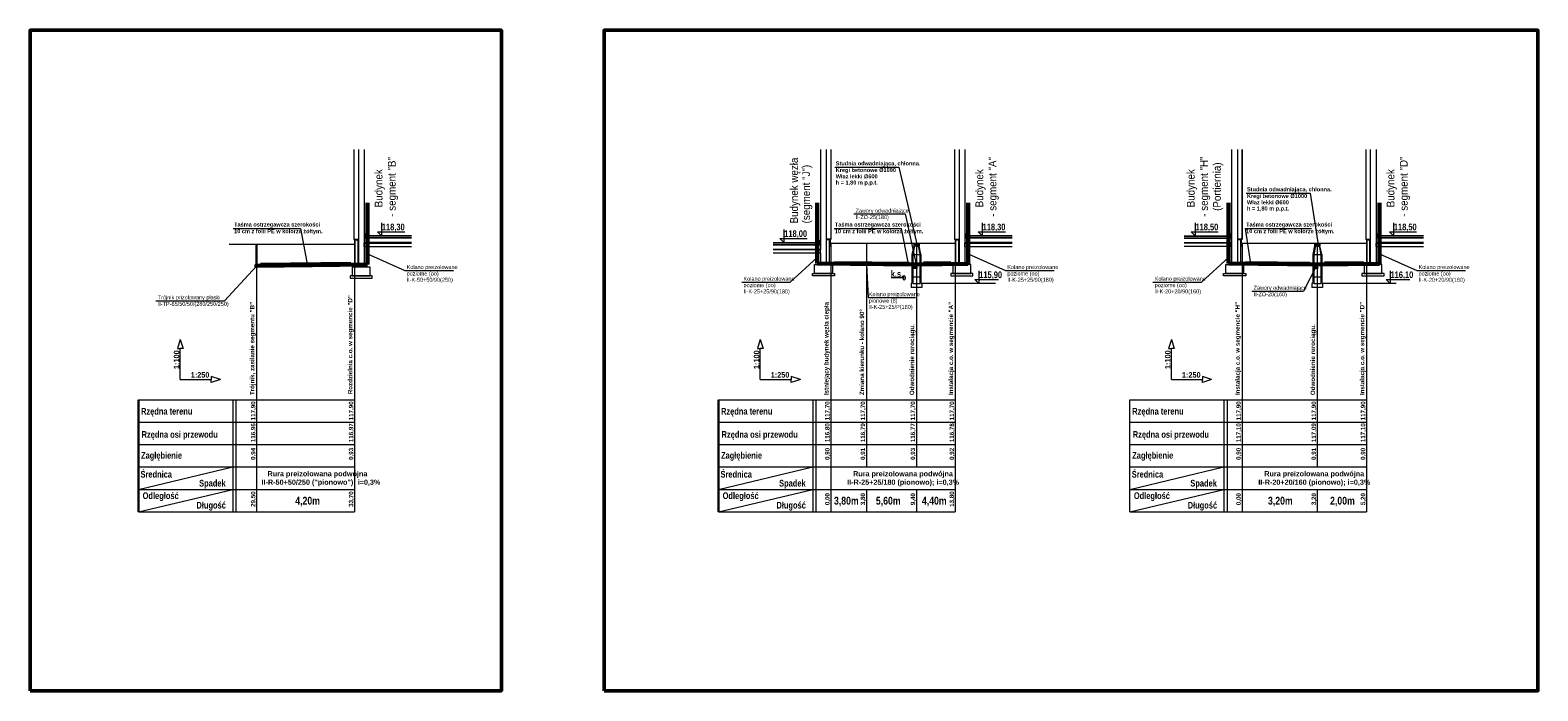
# Model space of a CAD drawing. Header units: millimetres. Extents: x -13172 to 86547, y 20 to 116183.
# Tile 30 of 52: x -4487 to 2295, y 57220 to 60190. Entities that reach past the tile are written whole.
import ezdxf
from ezdxf.enums import TextEntityAlignment as Align

# ---------------------------------------------------------------- set-up
doc = ezdxf.new("R2010")
doc.units = ezdxf.units.MM
doc.header["$LTSCALE"] = 0.7
doc.layers.add('________________nie_druk', color=3, linetype='Continuous', lineweight=50, plot=False)
for name, color, linetype, lineweight in [('____________co_odnośniki', 7, 'Continuous', 15), ('____________co_rury_zasilanie', 1, 'Continuous', 60), ('____________co_urządzenia', 1, 'Continuous', 30), ('____________gaz_odnośniki', 7, 'Continuous', 15), ('____________gaz_opisy', 7, 'Continuous', 30), ('____________gaz_rury', 42, 'Continuous', 60), ('____________kan_s_rury', 36, 'Continuous', 60), ('ETYKIETY_PRZEWODOW', 7, 'Continuous', 18)]:
    doc.layers.add(name, color=color, linetype=linetype, lineweight=lineweight)
doc.layers.add('ARMATURA', color=7, linetype='Continuous')
doc.styles.add('arial', font='arial.ttf', dxfattribs={"width": 0.9})
doc.styles.add('Ariel', font='arialbd.ttf', dxfattribs={"width": 0.8})

# ---------------------------------------------------------------- blocks, each defined once
blk = doc.blocks.new('ss')
at = {"layer": '____________co_urządzenia', "color": 7, "lineweight": 20}
blk.add_circle((-17.7, -13.4), 10, dxfattribs=at)

msp = doc.modelspace()

# ---------------------------------------------------------------- linework, layer by layer
at = {"layer": '________________nie_druk'}
for points in [[(-4486.801, 57220.135), (-2367.085, 57220.135), (-2367.085, 60190.135), (-4486.801, 60190.135)], [(-1905.492, 57220.135), (2294.508, 57220.135), (2294.508, 60190.135), (-1905.492, 60190.135)]]:
    msp.add_lwpolyline(points, close=True, dxfattribs=at)
at = {"layer": '____________co_odnośniki'}
for p, q in [((-3027.619, 59231.115), (-3027.619, 58024.83)), ((-885.604, 59231.115), (-885.604, 58024.83)), ((-725.604, 59231.115), (-725.604, 58226.43)), ((-500.604, 59231.115), (-500.604, 58226.43)), ((-325.604, 59231.115), (-325.604, 58024.83)), ((964.013, 59231.115), (964.013, 58024.83)), ((1302.329, 59231.115), (1302.329, 58226.43)), ((1524.013, 59231.115), (1524.013, 58024.83)), ((-3468.112, 59129.541), (-3468.112, 58024.83)), ((-3811.764, 58800.177), (-3824.67, 58759.335)), ((-3811.764, 58800.177), (-3798.858, 58759.335)), ((-1203.118, 58800.177), (-1216.024, 58759.335)), ((-1203.118, 58800.177), (-1190.212, 58759.335)), ((646.5, 58800.177), (633.594, 58759.335)), ((646.5, 58800.177), (659.406, 58759.335)), ((-3824.67, 58759.335), (-3811.764, 58759.335)), ((-3811.764, 58619.611), (-3811.764, 58759.335)), ((-3798.858, 58759.335), (-3811.764, 58759.335)), ((-1216.024, 58759.335), (-1203.118, 58759.335)), ((-1203.118, 58619.611), (-1203.118, 58759.335)), ((-1190.212, 58759.335), (-1203.118, 58759.335)), ((633.594, 58759.335), (646.5, 58759.335)), ((646.5, 58619.611), (646.5, 58759.335)), ((659.406, 58759.335), (646.5, 58759.335)), ((-3811.764, 58619.611), (-3672.04, 58619.611)), ((-3631.197, 58619.611), (-3672.04, 58632.517)), ((-3672.04, 58632.517), (-3672.04, 58619.611)), ((-3631.197, 58619.611), (-3672.04, 58606.705)), ((-3672.04, 58606.705), (-3672.04, 58619.611)), ((-1203.118, 58619.611), (-1063.394, 58619.611)), ((-1022.552, 58619.611), (-1063.394, 58632.517)), ((-1063.394, 58632.517), (-1063.394, 58619.611)), ((-1022.552, 58619.611), (-1063.394, 58606.705)), ((-1063.394, 58606.705), (-1063.394, 58619.611)), ((646.5, 58619.611), (786.224, 58619.611)), ((827.066, 58619.611), (786.224, 58632.517)), ((786.224, 58632.517), (786.224, 58619.611)), ((827.066, 58619.611), (786.224, 58606.705)), ((786.224, 58606.705), (786.224, 58619.611)), ((-3998.766, 58528.83), (-3027.619, 58528.83)), ((-3575.462, 58528.83), (-3575.462, 58024.83)), ((-3561.486, 58528.83), (-3561.486, 58024.83)), ((-1390.12, 58528.83), (-325.604, 58528.83)), ((-966.816, 58528.83), (-966.816, 58024.83)), ((-952.84, 58528.83), (-952.84, 58024.83)), ((459.498, 58024.83), (459.498, 58528.83)), ((459.498, 58528.83), (1524.013, 58528.83)), ((882.801, 58528.83), (882.801, 58024.83)), ((896.777, 58528.83), (896.777, 58024.83)), ((-3998.766, 58428.03), (-3027.619, 58428.03)), ((-1390.12, 58428.03), (-325.604, 58428.03)), ((459.498, 58428.03), (1524.013, 58428.03)), ((-3998.766, 58327.23), (-3027.619, 58327.23)), ((-1390.12, 58327.23), (-325.604, 58327.23)), ((459.498, 58327.23), (1524.013, 58327.23)), ((-3998.766, 58125.63), (-3575.462, 58226.43)), ((-3998.766, 58226.43), (-3027.619, 58226.43)), ((-1390.12, 58125.63), (-966.816, 58226.43)), ((-1390.12, 58226.43), (-325.604, 58226.43)), ((459.498, 58125.63), (882.801, 58226.43)), ((459.498, 58226.43), (1524.013, 58226.43)), ((-3998.766, 58024.83), (-3575.462, 58125.63)), ((-3998.766, 58125.63), (-3027.619, 58125.63)), ((-1390.12, 58024.83), (-966.816, 58125.63)), ((-1390.12, 58125.63), (-325.604, 58125.63)), ((-725.604, 58125.63), (-725.604, 58024.83)), ((-500.604, 58125.63), (-500.604, 58024.83)), ((459.498, 58024.83), (882.801, 58125.63)), ((459.498, 58125.63), (1524.013, 58125.63)), ((1302.329, 58125.63), (1302.329, 58024.83)), ((-3998.766, 58024.83), (-3027.619, 58024.83)), ((-1390.12, 58024.83), (-325.604, 58024.83)), ((459.498, 58024.83), (1524.013, 58024.83))]:
    msp.add_line(p, q, dxfattribs=at)
at = {"layer": '____________co_rury_zasilanie'}
for p, q in [((-2969.6, 59136.05), (-2969.6, 59414.627)), ((-947.124, 59141.115), (-947.124, 59414.627)), ((-267.585, 59138.969), (-267.585, 59414.627)), ((902.494, 59141.115), (902.494, 59414.627)), ((1582.033, 59139.908), (1582.033, 59414.627)), ((-2969.6, 59136.05), (-3466.612, 59131.056)), ((-947.124, 59141.115), (-500.604, 59136.628)), ((-505.259, 59136.674), (-505.259, 59117.229)), ((-267.585, 59138.969), (-500.604, 59136.628)), ((902.494, 59141.115), (1302.329, 59137.097)), ((1297.674, 59136.674), (1297.674, 59117.229)), ((1582.033, 59139.908), (1302.329, 59137.097))]:
    msp.add_line(p, q, dxfattribs=at)
msp.add_circle((-3468.112, 59131.041), 1.5, dxfattribs=at)
at = {"layer": '____________co_urządzenia', "color": 7, "lineweight": 20}
for p, q in [((-512.704, 59221.115), (-520.604, 59181.615)), ((-508.704, 59221.115), (-516.604, 59181.615)), ((-512.704, 59221.115), (-488.504, 59221.115)), ((-512.604, 59231.115), (-512.604, 59221.115)), ((-512.604, 59226.115), (-488.604, 59226.115)), ((-510.604, 59231.115), (-510.604, 59221.115)), ((-492.504, 59221.115), (-484.604, 59181.615)), ((-490.604, 59231.115), (-490.604, 59221.115)), ((-488.604, 59231.115), (-488.604, 59221.115)), ((-480.604, 59181.615), (-488.504, 59221.115)), ((1290.229, 59221.115), (1282.329, 59181.615)), ((1294.229, 59221.115), (1286.329, 59181.615)), ((1290.229, 59221.115), (1314.429, 59221.115)), ((1290.329, 59231.115), (1290.329, 59221.115)), ((1290.329, 59226.115), (1314.329, 59226.115)), ((1292.329, 59231.115), (1292.329, 59221.115)), ((1310.429, 59221.115), (1318.329, 59181.615)), ((1312.329, 59231.115), (1312.329, 59221.115)), ((1314.329, 59231.115), (1314.329, 59221.115)), ((1322.329, 59181.615), (1314.429, 59221.115)), ((-520.604, 59181.615), (-480.604, 59181.615)), ((-520.604, 59181.615), (-520.604, 59051.115)), ((-516.604, 59181.615), (-516.604, 59051.115)), ((-484.604, 59181.615), (-484.604, 59051.115)), ((-480.604, 59181.615), (-480.604, 59051.115)), ((1282.329, 59181.615), (1322.329, 59181.615)), ((1282.329, 59181.615), (1282.329, 59051.115)), ((1286.329, 59181.615), (1286.329, 59051.115)), ((1318.329, 59181.615), (1318.329, 59051.115)), ((1322.329, 59181.615), (1322.329, 59051.115)), ((-520.604, 59131.615), (-480.604, 59131.615)), ((-520.604, 59081.615), (-480.604, 59081.615)), ((1282.329, 59131.615), (1322.329, 59131.615)), ((1282.329, 59081.615), (1322.329, 59081.615)), ((-524.301, 59051.115), (-524.301, 59033.893)), ((-520.604, 59051.115), (-524.301, 59051.115)), ((-476.908, 59033.893), (-524.301, 59033.893)), ((-516.604, 59051.115), (-484.604, 59051.115)), ((-480.604, 59051.115), (-476.908, 59051.115)), ((-476.908, 59051.115), (-476.908, 59033.893)), ((1278.632, 59051.115), (1278.632, 59033.893)), ((1282.329, 59051.115), (1278.632, 59051.115)), ((1326.025, 59033.893), (1278.632, 59033.893)), ((1286.329, 59051.115), (1318.329, 59051.115)), ((1322.329, 59051.115), (1326.025, 59051.115)), ((1326.025, 59051.115), (1326.025, 59033.893))]:
    msp.add_line(p, q, dxfattribs=at)
at = {"layer": '____________gaz_odnośniki'}
for p, q in [((-3031.119, 59654.4), (-3031.119, 59401.115)), ((-3030.619, 59654.4), (-3030.619, 59401.115)), ((-3010.619, 59654.4), (-3010.619, 59125.339)), ((-2984.119, 59654.4), (-2984.119, 59188.115)), ((-932.604, 59654.4), (-932.604, 59203.115)), ((-906.104, 59654.4), (-906.104, 59136.115)), ((-886.104, 59654.4), (-886.104, 59401.115)), ((-885.604, 59654.4), (-885.604, 59401.115)), ((-329.104, 59654.4), (-329.104, 59401.115)), ((-328.604, 59654.4), (-328.604, 59401.115)), ((-308.604, 59654.4), (-308.604, 59136.115)), ((-282.104, 59654.4), (-282.104, 59188.115)), ((917.013, 59654.4), (917.013, 59188.115)), ((943.513, 59654.4), (943.513, 59136.115)), ((963.513, 59654.4), (963.513, 59401.115)), ((964.013, 59654.4), (964.013, 59401.115)), ((1520.513, 59654.4), (1520.513, 59401.115)), ((1521.013, 59654.4), (1521.013, 59401.115)), ((1541.013, 59654.4), (1541.013, 59136.115)), ((1567.513, 59654.4), (1567.513, 59188.115)), ((-867.101, 59574.012), (-579.774, 59574.012)), ((-579.774, 59574.012), (-495.077, 59216.212)), ((982.517, 59457.301), (1269.843, 59457.301)), ((1269.843, 59457.301), (1307.856, 59216.212)), ((-3031.119, 59401.161), (-3031.119, 59249.809)), ((-3030.619, 59401.161), (-3030.619, 59250.115)), ((-886.104, 59401.161), (-886.104, 59250.115)), ((-885.604, 59401.161), (-885.604, 59249.809)), ((-329.104, 59401.161), (-329.104, 59249.809)), ((-328.604, 59401.161), (-328.604, 59250.115)), ((963.513, 59401.161), (963.513, 59250.115)), ((964.013, 59401.161), (964.013, 59249.809)), ((1520.513, 59401.161), (1520.513, 59249.809)), ((1521.013, 59401.161), (1521.013, 59250.115)), ((-3573.032, 59299.148), (-3271.184, 59299.148)), ((-3271.184, 59299.148), (-3241.715, 59147.021)), ((-2924.36, 59283.524), (-2906.951, 59266.115)), ((-2924.36, 59283.524), (-2802.229, 59283.524)), ((-2906.951, 59323.409), (-2906.951, 59266.115)), ((-1097.086, 59293.409), (-1097.086, 59236.115)), ((-871.017, 59299.148), (-569.169, 59299.148)), ((-569.169, 59299.148), (-539.701, 59147.021)), ((-222.345, 59283.524), (-204.936, 59266.115)), ((-222.345, 59283.524), (-100.214, 59283.524)), ((-204.936, 59323.409), (-204.936, 59266.115)), ((735.122, 59283.524), (857.254, 59283.524)), ((735.122, 59283.524), (752.532, 59266.115)), ((752.532, 59323.409), (752.532, 59266.115)), ((978.6, 59299.148), (1275.842, 59299.148)), ((978.6, 59299.148), (1000.792, 59150.128)), ((1627.272, 59283.524), (1644.682, 59266.115)), ((1627.272, 59283.524), (1749.404, 59283.524)), ((1644.682, 59323.409), (1644.682, 59266.115)), ((-3027.619, 59226.115), (-3591.119, 59226.115)), ((-3030.619, 59250.115), (-3010.619, 59250.115)), ((-3025.119, 59248.115), (-3012.119, 59248.115)), ((-3025.119, 59128.339), (-3025.119, 59248.115)), ((-3012.119, 59128.339), (-3012.119, 59248.115)), ((-2984.119, 59233.115), (-2771.477, 59233.115)), ((-2984.119, 59218.115), (-2984.119, 59233.115)), ((-2984.119, 59218.115), (-2771.477, 59218.115)), ((-2771.477, 59266.115), (-2983.119, 59266.115)), ((-2983.119, 59264.115), (-2983.119, 59266.115)), ((-2983.119, 59264.115), (-2981.119, 59264.115)), ((-2771.477, 59255.115), (-2983.119, 59255.115)), ((-2771.477, 59235.115), (-2983.119, 59235.115)), ((-2771.477, 59264.115), (-2981.119, 59264.115)), ((-2981.119, 59264.115), (-2981.119, 59257.115)), ((-2771.477, 59257.115), (-2981.119, 59257.115)), ((-1145.247, 59236.115), (-933.604, 59236.115)), ((-1145.247, 59234.115), (-935.604, 59234.115)), ((-1145.247, 59227.115), (-935.604, 59227.115)), ((-1145.247, 59225.115), (-933.604, 59225.115)), ((-1145.247, 59205.115), (-933.604, 59205.115)), ((-932.604, 59203.115), (-1145.247, 59203.115)), ((-1114.495, 59253.524), (-992.364, 59253.524)), ((-1114.495, 59253.524), (-1097.086, 59236.115)), ((-935.604, 59234.115), (-935.604, 59227.115)), ((-933.604, 59234.115), (-935.604, 59234.115)), ((-933.604, 59234.115), (-933.604, 59236.115)), ((-932.604, 59188.115), (-932.604, 59203.115)), ((-886.104, 59250.115), (-906.104, 59250.115)), ((-904.604, 59136.115), (-904.604, 59248.115)), ((-891.604, 59248.115), (-904.604, 59248.115)), ((-891.604, 59139.115), (-891.604, 59248.115)), ((-325.604, 59231.115), (-889.104, 59231.115)), ((-325.604, 59231.115), (-889.104, 59231.115)), ((-512.604, 59231.115), (-488.604, 59231.115)), ((-328.604, 59250.115), (-308.604, 59250.115)), ((-323.104, 59248.115), (-310.104, 59248.115)), ((-323.104, 59139.115), (-323.104, 59248.115)), ((-310.104, 59136.115), (-310.104, 59248.115)), ((-282.104, 59233.115), (-69.462, 59233.115)), ((-282.104, 59218.115), (-282.104, 59233.115)), ((-282.104, 59218.115), (-69.462, 59218.115)), ((-69.462, 59266.115), (-281.104, 59266.115)), ((-281.104, 59264.115), (-281.104, 59266.115)), ((-281.104, 59264.115), (-279.104, 59264.115)), ((-69.462, 59255.115), (-281.104, 59255.115)), ((-69.462, 59235.115), (-281.104, 59235.115)), ((-69.462, 59264.115), (-279.104, 59264.115)), ((-279.104, 59264.115), (-279.104, 59257.115)), ((-69.462, 59257.115), (-279.104, 59257.115)), ((704.371, 59266.115), (916.013, 59266.115)), ((704.371, 59264.115), (914.013, 59264.115)), ((704.371, 59257.115), (914.013, 59257.115)), ((704.371, 59255.115), (916.013, 59255.115)), ((704.371, 59235.115), (916.013, 59235.115)), ((917.013, 59233.115), (704.371, 59233.115)), ((917.013, 59218.115), (704.371, 59218.115)), ((914.013, 59264.115), (914.013, 59257.115)), ((916.013, 59264.115), (914.013, 59264.115)), ((916.013, 59264.115), (916.013, 59266.115)), ((917.013, 59218.115), (917.013, 59233.115)), ((963.513, 59250.115), (943.513, 59250.115)), ((945.013, 59136.115), (945.013, 59248.115)), ((958.013, 59248.115), (945.013, 59248.115)), ((958.013, 59139.115), (958.013, 59248.115)), ((1524.013, 59231.115), (960.513, 59231.115)), ((1524.013, 59231.115), (960.513, 59231.115)), ((1290.329, 59231.115), (1314.329, 59231.115)), ((1521.013, 59250.115), (1541.013, 59250.115)), ((1526.513, 59248.115), (1539.513, 59248.115)), ((1526.513, 59139.115), (1526.513, 59248.115)), ((1539.513, 59136.115), (1539.513, 59248.115)), ((1567.513, 59233.115), (1780.156, 59233.115)), ((1567.513, 59218.115), (1567.513, 59233.115)), ((1567.513, 59218.115), (1780.156, 59218.115)), ((1780.156, 59266.115), (1568.513, 59266.115)), ((1568.513, 59264.115), (1568.513, 59266.115)), ((1568.513, 59264.115), (1570.513, 59264.115)), ((1780.156, 59255.115), (1568.513, 59255.115)), ((1780.156, 59235.115), (1568.513, 59235.115)), ((1780.156, 59264.115), (1570.513, 59264.115)), ((1570.513, 59264.115), (1570.513, 59257.115)), ((1780.156, 59257.115), (1570.513, 59257.115)), ((-2984.119, 59188.115), (-2984.119, 59125.339)), ((-932.604, 59188.115), (-1145.247, 59188.115)), ((-932.604, 59188.115), (-932.604, 59136.115)), ((-891.604, 59139.115), (-904.604, 59139.115)), ((-323.104, 59139.115), (-310.104, 59139.115)), ((-282.104, 59188.115), (-282.104, 59136.115)), ((917.013, 59188.115), (917.013, 59136.115)), ((958.013, 59139.115), (945.013, 59139.115)), ((1526.513, 59139.115), (1539.513, 59139.115)), ((1567.513, 59188.115), (1567.513, 59136.115)), ((-3025.119, 59128.339), (-3012.119, 59128.339)), ((-555.604, 59076.589), (-614.841, 59076.589)), ((-237.431, 59068.524), (-131.409, 59068.524)), ((-237.431, 59068.524), (-220.022, 59051.115)), ((-220.022, 59108.409), (-220.022, 59051.115)), ((1612.187, 59068.524), (1718.209, 59068.524)), ((1612.187, 59068.524), (1629.596, 59051.115)), ((1629.596, 59108.409), (1629.596, 59051.115)), ((-145.225, 59051.115), (-476.908, 59051.115)), ((1657.708, 59051.115), (1326.025, 59051.115))]:
    msp.add_line(p, q, dxfattribs=at)
for points in [[(-2983.819, 59266.415), (-2981.819, 59266.415), (-2981.819, 59275.415, 0.41421356), (-2982.819, 59276.415), (-2983.819, 59276.415)], [(-281.804, 59266.415), (-279.804, 59266.415), (-279.804, 59275.415, 0.41421356), (-280.804, 59276.415), (-281.804, 59276.415)], [(916.713, 59266.415), (914.713, 59266.415), (914.713, 59275.415, -0.41421356), (915.713, 59276.415), (916.713, 59276.415)], [(1567.813, 59266.415), (1569.813, 59266.415), (1569.813, 59275.415, 0.41421356), (1568.813, 59276.415), (1567.813, 59276.415)], [(-932.904, 59236.415), (-934.904, 59236.415), (-934.904, 59245.415, -0.41421356), (-933.904, 59246.415), (-932.904, 59246.415)]]:
    msp.add_lwpolyline(points, format="xyb", close=True, dxfattribs=at)
for points in [[(-3027.619, 59233.615), (-3026.619, 59233.615), (-3026.619, 59248.615), (-3027.619, 59248.615)], [(-3027.619, 59218.115), (-3026.619, 59218.115), (-3026.619, 59233.115), (-3027.619, 59233.115)], [(-889.104, 59233.615), (-890.104, 59233.615), (-890.104, 59248.615), (-889.104, 59248.615)], [(-889.104, 59218.115), (-890.104, 59218.115), (-890.104, 59233.115), (-889.104, 59233.115)], [(-325.604, 59233.615), (-324.604, 59233.615), (-324.604, 59248.615), (-325.604, 59248.615)], [(-325.604, 59218.115), (-324.604, 59218.115), (-324.604, 59233.115), (-325.604, 59233.115)], [(960.513, 59233.615), (959.513, 59233.615), (959.513, 59248.615), (960.513, 59248.615)], [(960.513, 59218.115), (959.513, 59218.115), (959.513, 59233.115), (960.513, 59233.115)], [(1524.013, 59233.615), (1525.013, 59233.615), (1525.013, 59248.615), (1524.013, 59248.615)], [(1524.013, 59218.115), (1525.013, 59218.115), (1525.013, 59233.115), (1524.013, 59233.115)], [(-878.604, 59096.115), (-958.604, 59096.115), (-958.604, 59136.115), (-878.604, 59136.115)], [(-336.104, 59096.115), (-256.104, 59096.115), (-256.104, 59136.115), (-336.104, 59136.115)], [(971.013, 59096.115), (891.013, 59096.115), (891.013, 59136.115), (971.013, 59136.115)], [(1513.513, 59096.115), (1593.513, 59096.115), (1593.513, 59136.115), (1513.513, 59136.115)], [(-3048.119, 59075.339), (-2948.119, 59075.339), (-2948.119, 59085.339), (-3048.119, 59085.339)], [(-3038.119, 59085.339), (-2958.119, 59085.339), (-2958.119, 59125.339), (-3038.119, 59125.339)], [(-868.604, 59086.115), (-968.604, 59086.115), (-968.604, 59096.115), (-868.604, 59096.115)], [(-346.104, 59086.115), (-246.104, 59086.115), (-246.104, 59096.115), (-346.104, 59096.115)], [(981.013, 59086.115), (881.013, 59086.115), (881.013, 59096.115), (981.013, 59096.115)], [(1503.513, 59086.115), (1603.513, 59086.115), (1603.513, 59096.115), (1503.513, 59096.115)]]:
    msp.add_lwpolyline(points, close=True, dxfattribs=at)
at = {"layer": '____________gaz_opisy'}
for p, q in [((-3468.112, 59226.115), (-3468.112, 59132.541)), ((-3998.766, 58024.83), (-3998.766, 58528.83)), ((-1390.12, 58024.83), (-1390.12, 58528.83))]:
    msp.add_line(p, q, dxfattribs=at)
at = {"layer": '____________gaz_rury', "color": 7, "lineweight": 15}
for p, q in [((-3044.715, 59145.296), (-3450.427, 59141.219)), ((-869.662, 59150.337), (-532.943, 59146.953)), ((-345.047, 59148.191), (-468.266, 59146.953)), ((979.956, 59150.337), (1269.637, 59147.426)), ((1510.55, 59149.19), (1335.02, 59147.426))]:
    msp.add_line(p, q, dxfattribs=at)
at = {"layer": 'ARMATURA'}
for p, q in [((-512.259, 59130.432), (-512.259, 59126.932)), ((-512.259, 59126.932), (-508.759, 59126.932)), ((1290.674, 59130.432), (1290.674, 59126.932)), ((1290.674, 59126.932), (1294.174, 59126.932))]:
    msp.add_line(p, q, dxfattribs=at)
at = {"layer": 'ARMATURA', "const_width": 3.5}
for points in [[(-505.259, 59125.182, 1), (-505.259, 59128.682, 1)], [(1297.674, 59125.182, 1), (1297.674, 59128.682, 1)]]:
    msp.add_lwpolyline(points, format="xyb", close=True, dxfattribs=at)
at = {"layer": 'ETYKIETY_PRZEWODOW'}
for p, q in [((-782.575, 59363.987), (-549.855, 59363.987)), ((-500.604, 59136.628), (-549.855, 59363.987)), ((-2969.6, 59184.283), (-2801.66, 59110.306)), ((-947.124, 59168.486), (-1067.981, 59057.919)), ((-725.604, 59138.889), (-717.075, 58988.412)), ((-267.585, 59184.283), (-99.645, 59110.306)), ((902.494, 59168.486), (781.636, 59057.919)), ((1302.329, 59136.628), (1240.743, 59017.169)), ((1582.033, 59184.283), (1749.972, 59110.306)), ((-3469.13, 59129.938), (-3613.105, 58973.982)), ((-2801.66, 59110.306), (-2583.27, 59110.306)), ((-99.645, 59110.306), (118.744, 59110.306)), ((1749.972, 59110.306), (1968.362, 59110.306)), ((-1286.371, 59057.919), (-1067.981, 59057.919)), ((563.247, 59057.919), (781.636, 59057.919)), ((1008.024, 59017.169), (1240.743, 59017.169)), ((-3920.849, 58973.982), (-3613.105, 58973.982)), ((-717.075, 58988.412), (-504.597, 58988.412))]:
    msp.add_line(p, q, dxfattribs=at)

# ---------------------------------------------------------------- block references
at = {"layer": '____________kan_s_rury', "xscale": 0.4}
msp.add_blockref('ss', (-548.543, 59090.025), dxfattribs=at)

# ---------------------------------------------------------------- texts
at = {"layer": '____________gaz_opisy', "style": 'Ariel', "width": 0.8}
for s, height, p in [('Właz lekki %%c600', 18, (-863.492, 59523.744)), ('Studnia odwadniająca, chłonna.', 18, (-863.492, 59582.317)), ('Kregi betonowe %%c1000', 18, (-863.492, 59552.317)), ('h = 1,80 m p.p.t.', 18, (-863.492, 59496.158)), ('Studnia odwadniająca, chłonna.', 18, (986.125, 59465.606)), ('Właz lekki %%c600', 18, (986.125, 59407.033)), ('Kregi betonowe %%c1000', 18, (986.125, 59435.606)), ('h = 1,80 m p.p.t.', 18, (986.125, 59379.447)), ('Taśma ostrzegawcza szerokości', 18, (-3569.424, 59307.453)), ('10 cm z folii PE w kolorze żółtym.', 18, (-3569.424, 59277.453)), ('118,30', 30, (-2904.809, 59290.447)), ('118,00', 30, (-1094.944, 59260.447)), ('Taśma ostrzegawcza szerokości', 18, (-867.409, 59307.453)), ('10 cm z folii PE w kolorze żółtym.', 18, (-867.409, 59277.453)), ('118,30', 30, (-202.794, 59290.447)), ('118,50', 30, (754.674, 59290.447)), ('Taśma ostrzegawcza szerokości', 18, (982.209, 59307.453)), ('10 cm z folii PE w kolorze żółtym.', 18, (982.209, 59277.453)), ('118,50', 30, (1646.824, 59290.447)), ('k.s.', 30, (-615.84, 59079.684)), ('115,90', 30, (-217.879, 59075.447)), ('116,10', 30, (1631.738, 59075.447)), ('1:250', 24.5, (-3764.442, 58628.219)), ('1:250', 24.5, (-1155.796, 58628.219)), ('1:250', 24.5, (693.822, 58628.219)), ('Rzędna terenu', 30, (-3988.042, 58461.916)), ('Rzędna terenu', 30, (-1379.396, 58461.916)), ('Rzędna terenu', 30, (470.222, 58461.916)), ('Rzędna osi przewodu', 30, (-3985.644, 58357.816)), ('Rzędna osi przewodu', 30, (-1376.999, 58357.816)), ('Rzędna osi przewodu', 30, (472.619, 58357.816)), ('Zagłębienie', 30, (-3988.042, 58263.728)), ('Zagłębienie', 30, (-1379.396, 58263.728)), ('Zagłębienie', 30, (470.222, 58263.728)), ('Średnica', 30, (-3990.439, 58178.582)), ('Rura preizolowana podwójna', 23.275, (-3419.173, 58184.486)), ('Średnica', 30, (-1381.793, 58178.582)), ('Rura preizolowana podwójna', 23.275, (-785.496, 58184.486)), ('Średnica', 30, (467.824, 58178.582)), ('Rura preizolowana podwójna', 23.275, (1064.122, 58184.486)), ('Odległość', 30, (-3980.85, 58082.415)), ('Spadek', 30, (-3726.736, 58138.601)), ('II-R-50+50/250 ("pionowo"); i=0,3%', 23.275, (-3445.98, 58146.422)), ('Odległość', 30, (-1372.204, 58082.415)), ('Spadek', 30, (-1118.09, 58138.601)), ('II-R-25+25/180 (pionowo); i=0,3%', 23.275, (-812.303, 58146.422)), ('Odległość', 30, (477.414, 58082.415)), ('Spadek', 30, (731.528, 58138.601)), ('II-R-20+20/160 (pionowo); i=0,3%', 23.275, (1037.314, 58146.422)), ('Długość', 30, (-3738.722, 58039.615)), ('4,20m', 35, (-3294.393, 58057.343)), ('Długość', 30, (-1130.076, 58039.615)), ('3,80m', 35, (-871.212, 58057.343)), ('5,60m', 35, (-682.776, 58057.343)), ('4,40m', 35, (-475.667, 58057.343)), ('Długość', 30, (719.541, 58039.615)), ('3,20m', 35, (1080.899, 58057.343)), ('2,00m', 35, (1360.158, 58057.343))]:
    msp.add_text(s, height=height, dxfattribs=at).set_placement(p)
for s, height, p in [('Trójnik, zasilanie segmentu "B"', 20, (-3478.182, 58549.417)), ('Rozdzielnia c.o. w segmencie "D"', 20, (-3037.689, 58553.493)), ('Istniejący budynek węzła ciepła', 20, (-895.674, 58549.417)), ('Instalacja c.o. w segmencie "A"', 20, (-335.674, 58549.417)), ('Instalacja c.o. w segmencie "H"', 20, (953.943, 58549.417)), ('Instalacja c.o. w segmencie "D"', 20, (1513.943, 58549.417)), ('Zmiana kierunku - kolano 90%%d', 20, (-735.674, 58549.417)), ('Odwodnienie rurociągu.', 20, (-510.674, 58549.417)), ('Odwodnienie rurociągu.', 20, (1292.259, 58549.417)), ('1:100', 24.5, (-3816.074, 58666.883)), ('1:100', 24.5, (-1207.428, 58666.883)), ('1:100', 24.5, (642.189, 58666.883))]:
    msp.add_text(s, height=height, rotation=90, dxfattribs=at).set_placement(p)
for s, p in [('117,90', (-3483.893, 58478.884)), ('117,90', (-3043.4, 58478.884)), ('117,70', (-901.385, 58478.884)), ('117,70', (-741.385, 58478.884)), ('117,70', (-516.385, 58478.884)), ('117,70', (-341.385, 58478.884)), ('117,90', (948.232, 58478.884)), ('117,90', (1286.548, 58478.884)), ('117,90', (1508.232, 58478.884)), ('116,96', (-3483.893, 58380.446)), ('116,97', (-3043.4, 58380.446)), ('116,80', (-901.385, 58380.446)), ('116,79', (-741.385, 58380.446)), ('116,77', (-516.385, 58380.446)), ('116,78', (-341.385, 58380.446)), ('117,10', (948.232, 58380.446)), ('117,09', (1286.548, 58380.446)), ('117,10', (1508.232, 58380.446)), ('0,94', (-3483.893, 58285.278)), ('0,93', (-3043.4, 58285.278)), ('0,90', (-901.385, 58285.278)), ('0,91', (-741.385, 58285.278)), ('0,93', (-516.385, 58285.278)), ('0,92', (-341.385, 58285.278)), ('0,90', (948.232, 58285.278)), ('0,91', (1286.548, 58285.278)), ('0,90', (1508.232, 58285.278)), ('29,50', (-3483.893, 58082.029)), ('33,70', (-3043.4, 58082.029)), ('0,00', (-901.385, 58082.029)), ('3,80', (-741.385, 58082.029)), ('9,40', (-516.385, 58082.029)), ('13,80', (-341.385, 58082.029)), ('0,00', (948.232, 58082.029)), ('3,20', (1286.548, 58082.029)), ('5,20', (1508.232, 58082.029))]:
    msp.add_text(s, height=20, rotation=90, dxfattribs=at).set_placement(p, align=Align.MIDDLE_CENTER)
at = {"layer": 'ETYKIETY_PRZEWODOW', "style": 'arial', "width": 0.9}
for s, p in [('- segment "B"', (-2842.682, 59351.388)), ('Budynek węzła', (-1033.416, 59321.388)), ('- segment "A"', (-140.667, 59351.388)), ('- segment "H"', (810.273, 59351.388)), ('- segment "D"', (1708.95, 59351.388)), ('Budynek ', (-2902.099, 59393.829)), ('(segment "J")', (-979.305, 59321.388)), ('Budynek ', (-200.084, 59393.829)), ('Budynek ', (750.856, 59393.829)), ('(Portiernia)', (868.629, 59377.914)), ('Budynek ', (1649.534, 59393.829))]:
    msp.add_text(s, height=35, rotation=90, dxfattribs=at).set_placement(p)
for s, p in [('Zawory odwadniające', (-774.479, 59369.843)), ('II-ZO-25(180)', (-774.479, 59340.82)), ('Kolano preizolowane', (-2793.565, 59116.163)), ('Kolano preizolowane', (-91.55, 59116.163)), ('Kolano preizolowane', (1758.068, 59116.163)), ('poziome (oo)', (-2793.565, 59087.14)), ('II-K-50+50/90(250)', (-2793.565, 59059.129)), ('Kolano preizolowane', (-1278.276, 59063.775)), ('poziome (oo)', (-91.55, 59087.14)), ('II-K-25+25/90(180)', (-91.55, 59059.129)), ('Kolano preizolowane', (571.342, 59063.775)), ('poziome (oo)', (1758.068, 59087.14)), ('II-K-20+20/90(160)', (1758.068, 59059.129)), ('Trójnik prizolowany płaski', (-3912.753, 58979.839)), ('poziome (oo)', (-1278.276, 59034.752)), ('II-K-25+25/90(180)', (-1278.276, 59006.741)), ('Kolano preizolowane', (-714.892, 58994.269)), ('poziome (oo)', (571.342, 59034.752)), ('II-K-20+20/90(160)', (571.342, 59006.741)), ('Zawory odwadniające', (1016.119, 59023.025)), ('II-ZO-20(160)', (1016.119, 58994.002)), ('II-TP-65/50/50/(280/250/250)', (-3912.753, 58950.816)), ('pionowe (8)', (-714.892, 58965.246)), ('II-K-25+25/P(180)', (-714.892, 58937.235))]:
    msp.add_text(s, height=18, dxfattribs=at).set_placement(p)

doc.saveas('drawing.dxf')
